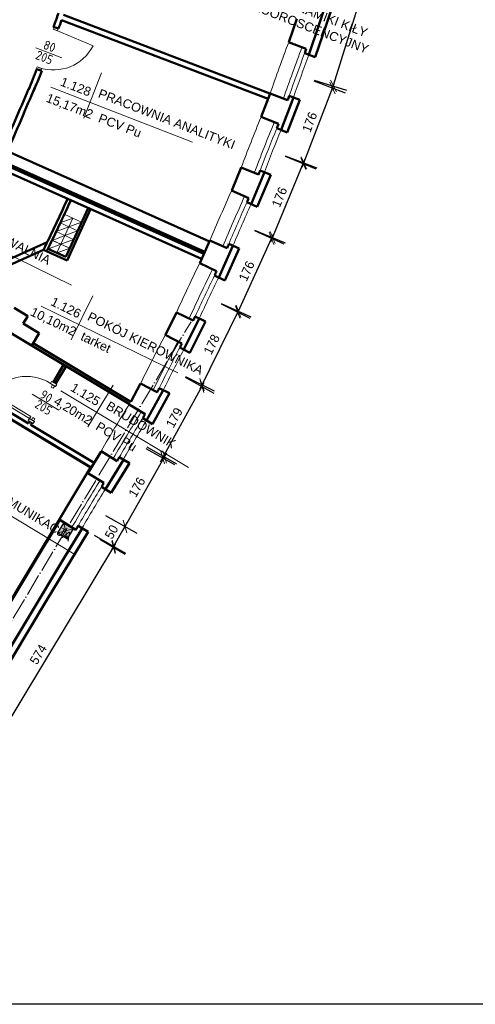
# Model space of a CAD drawing. Header units: millimetres. Extents: x -642 to 14033, y 1994 to 13520.
# Tile 34 of 72: x 9776 to 10777, y 1994 to 4157. Entities that reach past the tile are written whole.
import ezdxf

# ---------------------------------------------------------------- set-up
doc = ezdxf.new("R2010")
doc.units = ezdxf.units.MM
doc.linetypes.add('ACAD_ISO03W100', pattern=[30, 12, -18])
doc.linetypes.add('ACAD_ISO04W100', pattern=[30.5, 24, -3, 0.5, -3])
for name, color, linetype, lineweight in [('drzwi', 140, 'Continuous', 13), ('KOMINY', 43, 'Continuous', 15), ('opisy drzwi', 40, 'Continuous', 13), ('opisy pom', 3, 'Continuous', 18), ('podciąg', 10, 'ACAD_ISO03W100', 25), ('symetria', 7, 'ACAD_ISO04W100', 9), ('słupy', 2, 'Continuous', 30), ('wymiary', 1, 'Continuous', 13), ('ściana', 4, 'Continuous', 50)]:
    doc.layers.add(name, color=color, linetype=linetype, lineweight=lineweight)
doc.layers.add('POWIERZCHNIA', color=123, linetype='Continuous', plot=False)
doc.styles.add('ISO', font='isocp.shx')
doc.styles.add('SYSTEM', font='TXT')
doc.dimstyles.new('Jacek2', dxfattribs={"dimscale": 2, "dimtxt": 10, "dimasz": 10, "dimexe": 15, "dimexo": 15, "dimgap": 5, "dimtad": 1, "dimdec": 0, "dimzin": 0, "dimdsep": 46, "dimtxsty": 'Standard', "dimblk": 'OBLIQUE', "dimcen": 0, "dimdle": 5, "dimadec": 1, "dimazin": 0, "dimtfac": 1, "dimtdec": 0, "dimtofl": 0, "dimtmove": 0, "dimatfit": 3, "dimfxl": 1, "dimtolj": 1, "dimtzin": 0, "dimarcsym": 0})

# ---------------------------------------------------------------- blocks, each defined once
blk = doc.blocks.new('_OBLIQUE')
at = {"color": 0, "linetype": 'ByBlock'}
blk.add_line((-0.5, -0.5), (0.5, 0.5), dxfattribs=at)
blk = doc.blocks.new('*D636')
at = {"layer": 'Defpoints', "color": 0, "transparency": 16777216}
for p in [(9926.3, 3031.4), (9982.1, 2997.8), (9630, 2540)]:
    blk.add_point(p, dxfattribs=at)
at = {"layer": 'wymiary', "color": 0, "lineweight": -2, "transparency": 16777216}
for p, q in [((9680.6, 2497.8), (9987.3, 3006.3)), ((9952, 3015.9), (10007.8, 2982.3)), ((9655.7, 2524.5), (9711.5, 2490.9))]:
    blk.add_line(p, q, dxfattribs=at)
at = {"layer": 'wymiary', "color": 0, "lineweight": -2, "transparency": 16777216, "xscale": 20, "yscale": 20, "zscale": 20}
for p, rotation in [((9982.1, 2997.8), 58.91114367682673), ((9685.8, 2506.4), 238.9111436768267)]:
    blk.add_blockref('_OBLIQUE', p, dxfattribs=dict(at, rotation=rotation))
at = {"layer": 'wymiary', "color": 0, "transparency": 16777216, "insert": (9816.8, 2762.4), "char_height": 20, "attachment_point": 5, "rotation": 58.9111}
blk.add_mtext('\\A1;574', dxfattribs=at)
blk = doc.blocks.new('*D637')
at = {"layer": 'Defpoints', "color": 0, "transparency": 16777216}
for p in [(9938.3, 3082.7), (9913.5, 3039.3), (10007.4, 3043.4)]:
    blk.add_point(p, dxfattribs=at)
at = {"layer": 'wymiary', "color": 0, "lineweight": -2, "transparency": 16777216}
for p, q in [((9964.4, 3067.9), (10033.5, 3028.5)), ((9977.7, 2991.2), (10012.4, 3052)), ((9939.6, 3024.4), (10008.7, 2985))]:
    blk.add_line(p, q, dxfattribs=at)
at = {"layer": 'wymiary', "color": 0, "lineweight": -2, "transparency": 16777216, "xscale": 20, "yscale": 20, "zscale": 20}
for p, rotation in [((10007.4, 3043.4), 60.3235722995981), ((9982.7, 2999.9), 240.3235722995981)]:
    blk.add_blockref('_OBLIQUE', p, dxfattribs=dict(at, rotation=rotation))
at = {"layer": 'wymiary', "color": 0, "transparency": 16777216, "insert": (9977.7, 3031.5), "char_height": 20, "attachment_point": 5, "rotation": 60.3236}
blk.add_mtext('\\A1;50', dxfattribs=at)
blk = doc.blocks.new('*D638')
at = {"layer": 'Defpoints', "color": 0, "transparency": 16777216}
for p in [(10029, 3233.6), (10094.6, 3196.2), (9938.3, 3082.7)]:
    blk.add_point(p, dxfattribs=at)
at = {"layer": 'wymiary', "color": 0, "lineweight": -2, "transparency": 16777216}
for p, q in [((10002.5, 3034.7), (10099.5, 3204.9)), ((10055, 3218.7), (10120.6, 3181.4)), ((9964.4, 3067.9), (10033.5, 3028.5))]:
    blk.add_line(p, q, dxfattribs=at)
at = {"layer": 'wymiary', "color": 0, "lineweight": -2, "transparency": 16777216, "xscale": 20, "yscale": 20, "zscale": 20}
for p, rotation in [((10094.6, 3196.2), 60.32357229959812), ((10007.4, 3043.4), 240.3235722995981)]:
    blk.add_blockref('_OBLIQUE', p, dxfattribs=dict(at, rotation=rotation))
at = {"layer": 'wymiary', "color": 0, "transparency": 16777216, "insert": (10033.6, 3129.7), "char_height": 20, "attachment_point": 5, "rotation": 60.3236}
blk.add_mtext('\\A1;176', dxfattribs=at)
blk = doc.blocks.new('*D639')
at = {"layer": 'Defpoints', "color": 0, "transparency": 16777216}
for p in [(10113.1, 3386.1), (10176.6, 3351), (10026.5, 3229.6)]:
    blk.add_point(p, dxfattribs=at)
at = {"layer": 'wymiary', "color": 0, "lineweight": -2, "transparency": 16777216}
for p, q in [((10085.2, 3185.7), (10181.5, 3359.7)), ((10139.4, 3371.6), (10202.9, 3336.5)), ((10052.8, 3215.1), (10116.3, 3179.9))]:
    blk.add_line(p, q, dxfattribs=at)
at = {"layer": 'wymiary', "color": 0, "lineweight": -2, "transparency": 16777216, "xscale": 20, "yscale": 20, "zscale": 20}
for p, rotation in [((10176.6, 3351), 61.05152210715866), ((10090, 3194.5), 241.0515221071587)]:
    blk.add_blockref('_OBLIQUE', p, dxfattribs=dict(at, rotation=rotation))
at = {"layer": 'wymiary', "color": 0, "transparency": 16777216, "insert": (10115.8, 3282.4), "char_height": 20, "attachment_point": 5, "rotation": 61.0515}
blk.add_mtext('\\A1;179', dxfattribs=at)
blk = doc.blocks.new('*D640')
at = {"layer": 'Defpoints', "color": 0, "transparency": 16777216}
for p in [(10191.6, 3545.6), (10255.1, 3514.4), (10113.1, 3386.1)]:
    blk.add_point(p, dxfattribs=at)
at = {"layer": 'wymiary', "color": 0, "lineweight": -2, "transparency": 16777216}
for p, q in [((10218.6, 3532.3), (10282, 3501.1)), ((10172.2, 3345.9), (10259.5, 3523.3)), ((10140, 3372.9), (10203.5, 3341.6))]:
    blk.add_line(p, q, dxfattribs=at)
at = {"layer": 'wymiary', "color": 0, "lineweight": -2, "transparency": 16777216, "xscale": 20, "yscale": 20, "zscale": 20}
for p, rotation in [((10255.1, 3514.4), 63.78852332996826), ((10176.6, 3354.9), 243.7885233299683)]:
    blk.add_blockref('_OBLIQUE', p, dxfattribs=dict(at, rotation=rotation))
at = {"layer": 'wymiary', "color": 0, "transparency": 16777216, "insert": (10197.9, 3443.4), "char_height": 20, "attachment_point": 5, "rotation": 63.7885}
blk.add_mtext('\\A1;178', dxfattribs=at)
blk = doc.blocks.new('*D641')
at = {"layer": 'Defpoints', "color": 0, "transparency": 16777216}
for p in [(10264.2, 3705.9), (10329.4, 3676.4), (10191.6, 3545.6)]:
    blk.add_point(p, dxfattribs=at)
at = {"layer": 'wymiary', "color": 0, "lineweight": -2, "transparency": 16777216}
for p, q in [((10252.6, 3507), (10333.5, 3685.5)), ((10291.6, 3693.5), (10356.7, 3664)), ((10219, 3533.2), (10284.1, 3503.7))]:
    blk.add_line(p, q, dxfattribs=at)
at = {"layer": 'wymiary', "color": 0, "lineweight": -2, "transparency": 16777216, "xscale": 20, "yscale": 20, "zscale": 20}
for p, rotation in [((10329.4, 3676.4), 65.63435703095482), ((10256.7, 3516.1), 245.6343570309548)]:
    blk.add_blockref('_OBLIQUE', p, dxfattribs=dict(at, rotation=rotation))
at = {"layer": 'wymiary', "color": 0, "transparency": 16777216, "insert": (10274.8, 3604.5), "char_height": 20, "attachment_point": 5, "rotation": 65.6344}
blk.add_mtext('\\A1;176', dxfattribs=at)
blk = doc.blocks.new('*D642')
at = {"layer": 'Defpoints', "color": 0, "transparency": 16777216}
for p in [(10331.7, 3868.5), (10399, 3840.5), (10264.2, 3705.9)]:
    blk.add_point(p, dxfattribs=at)
at = {"layer": 'wymiary', "color": 0, "lineweight": -2, "transparency": 16777216}
for p, q in [((10359.4, 3857), (10426.7, 3829)), ((10327.8, 3668.7), (10402.9, 3849.8)), ((10292, 3694.4), (10359.3, 3666.5))]:
    blk.add_line(p, q, dxfattribs=at)
at = {"layer": 'wymiary', "color": 0, "lineweight": -2, "transparency": 16777216, "xscale": 20, "yscale": 20, "zscale": 20}
for p, rotation in [((10399, 3840.5), 67.47173084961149), ((10331.6, 3678), 247.4717308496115)]:
    blk.add_blockref('_OBLIQUE', p, dxfattribs=dict(at, rotation=rotation))
at = {"layer": 'wymiary', "color": 0, "transparency": 16777216, "insert": (10346.8, 3766.9), "char_height": 20, "attachment_point": 5, "rotation": 67.4717}
blk.add_mtext('\\A1;176', dxfattribs=at)
blk = doc.blocks.new('*D643')
at = {"layer": 'Defpoints', "color": 0, "transparency": 16777216}
for p in [(10394.3, 4032.9), (10463.2, 4006.7), (10331.7, 3868.5)]:
    blk.add_point(p, dxfattribs=at)
at = {"layer": 'wymiary', "color": 0, "lineweight": -2, "transparency": 16777216}
for p, q in [((10397, 3832.9), (10466.7, 4016.1)), ((10422.3, 4022.3), (10491.2, 3996)), ((10359.7, 3857.8), (10428.6, 3831.6))]:
    blk.add_line(p, q, dxfattribs=at)
at = {"layer": 'wymiary', "color": 0, "lineweight": -2, "transparency": 16777216, "xscale": 20, "yscale": 20, "zscale": 20}
for p, rotation in [((10463.2, 4006.7), 69.16593722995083), ((10400.6, 3842.2), 249.1659372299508)]:
    blk.add_blockref('_OBLIQUE', p, dxfattribs=dict(at, rotation=rotation))
at = {"layer": 'wymiary', "color": 0, "transparency": 16777216, "insert": (10413.2, 3931.6), "char_height": 20, "attachment_point": 5, "rotation": 69.1659}
blk.add_mtext('\\A1;176', dxfattribs=at)
blk = doc.blocks.new('*D644')
at = {"layer": 'Defpoints', "color": 0, "transparency": 16777216}
for p in [(10550.4, 4537.1), (10621.3, 4515.1), (10394.3, 4032.9)]:
    blk.add_point(p, dxfattribs=at)
at = {"layer": 'wymiary', "color": 0, "lineweight": -2, "transparency": 16777216}
for p, q in [((10462.2, 4001.4), (10624.2, 4524.7)), ((10579, 4528.2), (10649.9, 4506.3)), ((10422.9, 4024.1), (10493.8, 4002.1))]:
    blk.add_line(p, q, dxfattribs=at)
at = {"layer": 'wymiary', "color": 0, "lineweight": -2, "transparency": 16777216, "xscale": 20, "yscale": 20, "zscale": 20}
for p, rotation in [((10621.3, 4515.1), 72.79565353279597), ((10465.2, 4011), 252.795653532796)]:
    blk.add_blockref('_OBLIQUE', p, dxfattribs=dict(at, rotation=rotation))
at = {"layer": 'wymiary', "color": 0, "transparency": 16777216, "insert": (10524.1, 4269), "char_height": 20, "attachment_point": 5, "rotation": 72.7957}
blk.add_mtext('\\A1;528', dxfattribs=at)

msp = doc.modelspace()

# ---------------------------------------------------------------- hatches: boundary and pattern name
at = {"layer": 'słupy', "lineweight": -3}
h = msp.add_hatch(color=256, dxfattribs=at)
h.paths.add_polyline_path([(9876.9, 3033.7), (9866.2, 3040.2), (9859.8, 3029.4), (9870.5, 3023)])
h.paths.add_polyline_path([(9876.9, 3033.7), (9883.4, 3044.4), (9872.7, 3050.9), (9866.2, 3040.2)])
h.paths.add_polyline_path([(9876.9, 3033.7), (9878.6, 3032.7), (9885.1, 3043.4), (9883.4, 3044.4)])
h.paths.add_polyline_path([(9870.5, 3023), (9872.2, 3022), (9878.6, 3032.7), (9876.9, 3033.7)])
h.paths.add_polyline_path([(9872.2, 3022), (9881.2, 3016.6), (9887.6, 3027.3), (9878.6, 3032.7)])
h.paths.add_polyline_path([(9878.6, 3032.7), (9887.6, 3027.3), (9894.1, 3038), (9885.1, 3043.4)])

# ---------------------------------------------------------------- linework, layer by layer
msp.add_line((10450.4, 4146.9), (10450.4, 4146.9))
msp.add_lwpolyline([(-642.1, 13520.2), (14032.9, 13520.2), (14032.9, 1993.9), (-642.1, 1993.9)], close=True)
at = {"layer": 'drzwi'}
for p, q in [((9854.2, 4134.1), (9937.1, 4098.9)), ((9872.7, 3050.9), (9881.1, 3016.7)), ((9894.1, 3038), (9859.6, 3029.5))]:
    msp.add_line(p, q, dxfattribs=at)
for points in [[(9849.6, 4136), (9851.6, 4140.6), (9860.8, 4136.7), (9858.8, 4132.1)], [(9812.5, 4048.5), (9814.5, 4053.1), (9823.7, 4049.2), (9821.7, 4044.6)]]:
    msp.add_lwpolyline(points, close=True, dxfattribs=at)
for points in [[(9854.8, 3351.1, 0), (9857.2, 3355.2, 0), (9846.1, 3361.9, 0), (9843.6, 3357.8, 0), (9854.8, 3351.1, 0)], [(9852.9, 3352.2, 0), (9849.8, 3347, 0), (9845.1, 3349.8, 0), (9848.3, 3355, 0), (9852.9, 3352.2, 0)], [(9797.3, 3280.6, 0), (9800.1, 3285.3, 0), (9714, 3337, 0), (9711.2, 3332.3, 0), (9797.3, 3280.6, 0)], [(9808.4, 3273.9, 0), (9805.6, 3269.3, 0), (9794.5, 3276, 0), (9797.3, 3280.6, 0), (9808.4, 3273.9, 0)], [(9806.6, 3275.1, 0), (9809.4, 3279.7, 0), (9804.7, 3282.5, 0), (9801.9, 3277.9, 0), (9806.6, 3275.1, 0)]]:
    msp.add_polyline3d(points, dxfattribs=at)
for centre, radius, start, end in [((9850.1, 4144.3), 98.1, 251.6133, 332.4689), ((9791, 3274.5), 98.6, 57.7394, 144.0363)]:
    msp.add_arc(centre, radius, start, end, dxfattribs=at)
at = {"layer": 'KOMINY', "lineweight": 18}
for p, q in [((9865, 3710.2), (9892.8, 3720.5)), ((9856.3, 3691.1), (9884.1, 3701.4)), ((9884.1, 3701.4), (9911.9, 3711.7)), ((9847.5, 3672), (9875.4, 3682.3)), ((9875.4, 3682.3), (9903.2, 3692.7)), ((9838.9, 3653), (9866.7, 3663.3)), ((9866.6, 3663.3), (9894.5, 3673.6)), ((9858, 3644.2), (9885.8, 3654.5))]:
    msp.add_line(p, q, dxfattribs=at)
for points in [[(9865, 3710.2), (9873.7, 3729.2), (9892.8, 3720.5), (9884.1, 3701.4)], [(9884.1, 3701.4), (9892.8, 3720.5), (9911.9, 3711.7), (9903.2, 3692.6)], [(9856.2, 3691.1), (9865, 3710.2), (9884.1, 3701.4), (9875.3, 3682.3)], [(9875.3, 3682.3), (9884.1, 3701.4), (9903.2, 3692.7), (9894.4, 3673.6)], [(9847.5, 3672), (9856.3, 3691.1), (9875.4, 3682.3), (9866.6, 3663.3)], [(9866.6, 3663.3), (9875.4, 3682.3), (9894.5, 3673.6), (9885.7, 3654.5)], [(9838.8, 3653), (9847.6, 3672.1), (9866.7, 3663.3), (9857.9, 3644.2)], [(9857.9, 3644.2), (9866.7, 3663.3), (9885.8, 3654.5), (9877, 3635.4)]]:
    msp.add_lwpolyline(points, close=True, dxfattribs=at)
at = {"layer": 'opisy drzwi'}
for p, q in [((9811.4, 4094.5), (9868.2, 4072.6)), ((9803.5, 3334), (9861.7, 3299.1))]:
    msp.add_line(p, q, dxfattribs=at)
for centre, radius, start, end in [((14838.7, 2423.9), 4777.9, 159.3719, 160.8111), ((14839.9, 2423.5), 4748, 159.3719, 160.8199), ((14839.9, 2423.5), 4738, 159.4929, 160.7045), ((14839.9, 2423.5), 4728, 159.4929, 160.7045), ((14729.1, 2135.1), 4777.9, 157.7602, 159.1994), ((14730.3, 2134.6), 4748, 157.7602, 159.2081), ((14730.3, 2134.6), 4738, 157.8811, 159.0928), ((14730.3, 2134.6), 4728, 157.8811, 159.0928), ((14599.9, 1823.3), 4777.9, 155.8026, 157.2418), ((14601.1, 1822.8), 4748, 155.8026, 157.2505), ((14601.1, 1822.8), 4738, 155.9236, 157.1352), ((14601.1, 1822.8), 4728, 155.9236, 157.1352), ((14464.5, 1524.5), 4777.9, 153.9589, 155.3981), ((14465.6, 1524), 4748, 153.9589, 155.4069), ((14465.6, 1524), 4738, 154.0799, 155.2915), ((14465.6, 1524), 4728, 154.0799, 155.2915), ((14330.1, 1251), 4777.9, 152.398, 153.8372), ((14331.3, 1250.4), 4748, 152.398, 153.8459), ((14331.3, 1250.4), 4738, 152.519, 153.7306), ((14331.3, 1250.4), 4728, 152.519, 153.7306), ((14080.5, 799.2), 4777.9, 148.2732, 149.7124), ((14081.6, 798.5), 4748, 148.2732, 149.7211), ((14081.6, 798.5), 4738, 148.3942, 149.6058), ((14081.6, 798.5), 4728, 148.3942, 149.6058), ((13989.9, 648.3), 4777.9, 148.2732, 149.7124), ((13991, 647.7), 4748, 148.2732, 149.7211), ((13991, 647.7), 4738, 148.3942, 149.6058), ((13991, 647.7), 4728, 148.3942, 149.6058)]:
    msp.add_arc(centre, radius, start, end, dxfattribs=at)
at = {"layer": 'opisy pom'}
for p, q in [((9955.6, 4040), (9916.9, 3940)), ((9844.6, 4008.1), (10155.9, 3887.8)), ((9590.1, 3719.7), (9890.1, 3573.4)), ((9936.4, 3549.9), (9889.4, 3453.6)), ((9823.1, 3527.6), (10123.1, 3381.2)), ((9981.3, 3354.1), (9926, 3262.2)), ((9866.5, 3341.7), (10147, 3173.1)), ((9614.6, 3151.8), (9895.2, 2983.2))]:
    msp.add_line(p, q, dxfattribs=at)
at = {"layer": 'podciąg'}
for p, q in [((9859.6, 3029.5), (9872.5, 3051)), ((9872.5, 3051), (9893.9, 3038.1)), ((9859.6, 3029.5), (9881.1, 3016.7)), ((9881.1, 3016.7), (9893.9, 3038.1))]:
    msp.add_line(p, q, dxfattribs=at)
at = {"layer": 'POWIERZCHNIA'}
for points in [[(9341, 2775.5), (9600.6, 2619.5), (9933.1, 3172.9), (9673.5, 3328.8)], [(9343.7, 2776.2), (9599.9, 2622.2), (9930.4, 3172.2), (9674.2, 3326.1)]]:
    msp.add_lwpolyline(points, close=True, dxfattribs=at)
at = {"layer": 'symetria', "linetype": 'ACAD_ISO04W100', "ltscale": 2}
msp.add_line((9478.7, 2371.5), (10152.5, 3492.9), dxfattribs=at)
at = {"layer": 'słupy', "lineweight": -3}
for p, q in [((9859.8, 3029.4), (9872.7, 3050.9)), ((9872.7, 3050.9), (9894.1, 3038)), ((9859.8, 3029.4), (9881.2, 3016.6)), ((9881.2, 3016.6), (9894.1, 3038))]:
    msp.add_line(p, q, dxfattribs=at)
at = {"layer": 'ściana'}
for p, q in [((10467.3, 4246.8), (10411.5, 4079.8)), ((10481.5, 4241.9), (10450.4, 4146.9)), ((10322, 3983.1), (9868.1, 4155.9)), ((10326, 3994.4), (9872, 4167.3)), ((10384.7, 4158.7), (10367.1, 4107.2)), ((9860.9, 4137), (9849.8, 4141.2)), ((10450.4, 4146.9), (10425.6, 4074.6)), ((10405.7, 4092.7), (10367, 4107.2)), ((10425.6, 4074.6), (10402.2, 4083.4)), ((9824.4, 4044), (9813.5, 4048.2)), ((10326.2, 3994.4), (10306.6, 3943.5)), ((10364.8, 3979.9), (10326.2, 3994.4)), ((10377.5, 3985.8), (10350.2, 3914.9)), ((10391.5, 3980.6), (10364.1, 3909.2)), ((10391.5, 3980.6), (10368.1, 3989.4)), ((10344.8, 3927.9), (10306.6, 3943.5)), ((10364.1, 3909.2), (10341, 3918.6)), ((9975.7, 3766.7), (9690.2, 3894.3)), ((9965.4, 3744), (9678.8, 3872)), ((9958.4, 3728.5), (9670.9, 3856.9)), ((9963.4, 3739.4), (9676.5, 3867.6)), ((10262.6, 3831.8), (10241.8, 3781.7)), ((10300.8, 3816.3), (10262.6, 3831.8)), ((10313.6, 3821.8), (10284.4, 3751.7)), ((10327.5, 3816.2), (10298.1, 3745.5)), ((10327.5, 3816.2), (10304.3, 3825.6)), ((10192.9, 3669.7), (9975.7, 3766.7)), ((10279.4, 3764.9), (10241.7, 3781.7)), ((9877, 3635.5), (9926.1, 3742.9)), ((10182.7, 3646.9), (9965.4, 3744)), ((10298.1, 3745.5), (10275.3, 3755.7)), ((9879.9, 3627.5), (9931.6, 3740.4)), ((10175.8, 3631.3), (9958.4, 3728.5)), ((10180.7, 3642.3), (9963.4, 3739.4)), ((9614.6, 3567.8), (9836.5, 3668)), ((10193.9, 3671.7), (10171.5, 3622.1)), ((10231.6, 3654.8), (10193.9, 3671.7)), ((10244.6, 3659.9), (10213.3, 3590.7)), ((10258.3, 3653.8), (10235.4, 3664)), ((9613.9, 3554.3), (9828.3, 3651.1)), ((9828.3, 3651.1), (9879.9, 3627.5)), ((9837.9, 3653.4), (9877, 3635.5)), ((10258.3, 3653.8), (10226.7, 3584.1)), ((10208.6, 3604), (10171.5, 3622.1)), ((10226.7, 3584.1), (10204.3, 3595)), ((9763.7, 3523.6), (9793.7, 3505.6)), ((9793.7, 3505.6), (9783.9, 3489.3)), ((10120.3, 3513.6), (10096, 3464.7)), ((10157.3, 3495.6), (10120.3, 3513.6)), ((10184, 3493.7), (10161.5, 3504.7)), ((9783.9, 3489.3), (9818.7, 3468.4)), ((10170.5, 3500.3), (10136.8, 3432.2)), ((10184, 3493.7), (10150.1, 3425.2)), ((9737.5, 3480), (10016.9, 3312.1)), ((9818.7, 3468.4), (9802.3, 3441)), ((10132.5, 3445.7), (10095.9, 3464.7)), ((9805.7, 3446), (10020.3, 3317.1)), ((10150.1, 3425.2), (10127.9, 3436.8)), ((9872.5, 3398.8), (9849.2, 3360)), ((9854.3, 3356.9), (9877.7, 3395.7)), ((9877.7, 3395.7), (9854.3, 3356.9)), ((10041.7, 3357.7), (10020.2, 3317.1)), ((10078.3, 3338.6), (10041.7, 3357.7)), ((9795, 3269.8), (9690, 3332.9)), ((10091.6, 3343), (10054.9, 3276.3)), ((10104.9, 3336), (10067.7, 3268.4)), ((10104.9, 3336), (10082.7, 3347.6)), ((9933.1, 3172.9), (9673.5, 3328.8)), ((10051.7, 3290.1), (10016.5, 3311.7)), ((9797.6, 3274.1), (9795, 3269.8)), ((9802.7, 3271), (9800.1, 3266.7)), ((9939.3, 3183.1), (9800.1, 3266.7)), ((10067.7, 3268.4), (10046.4, 3281.6)), ((9925.9, 3160.9), (9955.3, 3208.5)), ((9989.9, 3187.2), (9954.8, 3208.9)), ((9964.3, 3125.5), (10004.2, 3190.1)), ((9977.1, 3117.6), (10017, 3182.3)), ((10017, 3182.3), (9994.9, 3195.9)), ((9961, 3139.2), (9925.9, 3160.9)), ((9977.1, 3117.6), (9955.8, 3130.7)), ((9600.7, 2619.4), (9864.2, 3057.9)), ((9835.3, 3010), (9864.1, 3058)), ((9899.2, 3036.4), (9864.1, 3058)), ((9834.9, 2881), (9926.3, 3031.4)), ((9873.6, 2974.6), (9913.5, 3039.3)), ((9926.3, 3031.4), (9904.3, 3045)), ((9624.9, 2560.6), (9873.6, 2974.6)), ((9630, 2540), (9834.9, 2881))]:
    msp.add_line(p, q, dxfattribs=at)
for centre, radius, start, end in [((4869.1, 6043), 5331.7, 339.1019, 339.4486), ((4879.8, 6038.4), 5331.7, 339.1068, 339.3246), ((14839.9, 2423.5), 4738, 159.3718, 159.4928), ((6422.4, 5385.2), 3645.1, 337.7322, 338.4823), ((6422, 5385.4), 3657.2, 337.7291, 338.4839), ((-30370.7, 21272.4), 43720.9, 336.53469, 336.73603), ((-30356.8, 21275.9), 43720.9, 336.53469, 336.73603), ((14839.9, 2423.5), 4738, 160.7018, 160.8228), ((14730.3, 2134.6), 4738, 157.7601, 157.881), ((14730.3, 2134.6), 4738, 159.0901, 159.211), ((14601.1, 1822.8), 4738, 155.8025, 155.9234), ((5044.2, 5977.3), 5319.7, 334.0701, 335.4024), ((5050.8, 5973.3), 5319.7, 334.0793, 335.4123), ((14601.1, 1822.8), 4738, 157.1325, 157.2535), ((14465.6, 1524), 4738, 153.9588, 154.0798), ((14465.6, 1524), 4738, 155.2888, 155.4098), ((14331.3, 1250.4), 4738, 152.3979, 152.5188), ((14331.3, 1250.4), 4738, 153.7279, 153.8489), ((14081.6, 798.5), 4738, 148.2731, 148.394), ((14081.6, 798.5), 4738, 149.6031, 149.7241), ((13991, 647.7), 4738, 148.2731, 148.394), ((13991, 647.7), 4738, 149.6031, 149.7241)]:
    msp.add_arc(centre, radius, start, end, dxfattribs=at)

# ---------------------------------------------------------------- texts
at = {"layer": 'opisy drzwi', "style": 'ISO'}
for s, rotation, p in [('80', 338.9331, (9825.9, 4093.6)), ('205', 338.9331, (9809, 4071.1)), ('90', 328.9992, (9818.4, 3327.5)), ('205', 328.9992, (9807.1, 3306.1)), ('205', 328.9992, (9807.1, 3306.1))]:
    msp.add_text(s, height=20, rotation=rotation, dxfattribs=at).set_placement(p)
at = {"layer": 'opisy pom', "char_height": 19.8, "attachment_point": 1, "style": 'SYSTEM'}
for s, insert, rotation in [('{\\fArial|b0|i0|c238|p34;PRACOWNIA SERODYNAMIKI KIŁY\\PI MIKROSKOP FLUOROSCENCYJNY}', (10115.5, 4301.5), 338.8685), ('{\\fArial|b0|i0|c238|p34;1.128}', (9870.6, 4031.1), 338.8685), ('{\\fArial|b0|i0|c238|p34;PRACOWNIA ANALITYKI}', (9953.7, 4005.3), 338.8685), ('{\\fArial|b0|i0|c238|p34;15,17m2  PCV Pu}', (9839.3, 3995.5), 338.8685), ('{\\fArial|b0|i0|c238|p34;ZMYWALNIA}', (9698.6, 3707.7), 333.9977), ('{\\fArial|b0|i0|c238|p34;1.126}', (9850.9, 3548.3), 333.9977), ('{\\fArial|b0|i0|c238|p34;10,10m2  tarket}', (9806.2, 3526), 333.9977), ('{\\fArial|b0|i0|c238|p34;POKÓJ KIEROWNIKA}', (9931.6, 3515.5), 333.9977), ('{\\fArial|b0|i0|c238|p34;1.125}', (9896, 3359.9), 329), ('{\\fArial|b0|i0|c238|p34;4,20m2  PCV Pu}', (9859, 3330.2), 329), ('{\\fArial|b0|i0|c238|p34;BRUDOWNIK}', (9973.9, 3319.7), 329), ('{\\fArial|b0|i0|c238|p34;KOMUNIKACJA}', (9722.1, 3129.8), 329)]:
    msp.add_mtext(s, dxfattribs=dict(at, insert=insert, rotation=rotation))

# ---------------------------------------------------------------- dimensions: what is measured, and where the dimension line sits
at = {"layer": 'wymiary'}
for p1, p2, distance, picture, middle in [((10394.3, 4032.9), (10550.4, 4537.1), -74.2, '*D644', (10524.1, 4269)), ((10331.7, 3868.5), (10394.3, 4032.9), -73.7, '*D643', (10413.2, 3931.6)), ((10264.2, 3705.9), (10331.7, 3868.5), -72.9, '*D642', (10346.8, 3766.9)), ((10191.6, 3545.6), (10264.2, 3705.9), -71.5, '*D641', (10274.8, 3604.5)), ((10113.1, 3386.1), (10191.6, 3545.6), -70.7, '*D640', (10197.9, 3443.4)), ((10026.5, 3229.6), (10113.1, 3386.1), -72.6, '*D639', (10115.8, 3282.4)), ((9913.5, 3039.3), (9938.3, 3082.7), -79.6, '*D637', (9977.7, 3031.5)), ((9630, 2540), (9926.3, 3031.4), -65.1, '*D636', (9816.8, 2762.4))]:
    dim = msp.add_aligned_dim(p1=p1, p2=p2, distance=distance, dimstyle='Jacek2', dxfattribs=at)
    dim.commit()
    dim.dimension.update_dxf_attribs({"geometry": picture, "text_midpoint": middle})
dim = msp.add_linear_dim(base=(10094.6, 3196.2), p1=(9938.3, 3082.7), p2=(10029, 3233.6), angle=240.3236, dimstyle='Jacek2', override={"dimtmove": 1}, dxfattribs=at)
dim.commit()
dim.dimension.update_dxf_attribs({"geometry": '*D638', "text_midpoint": (10033.6, 3129.7)})

doc.saveas('drawing.dxf')
